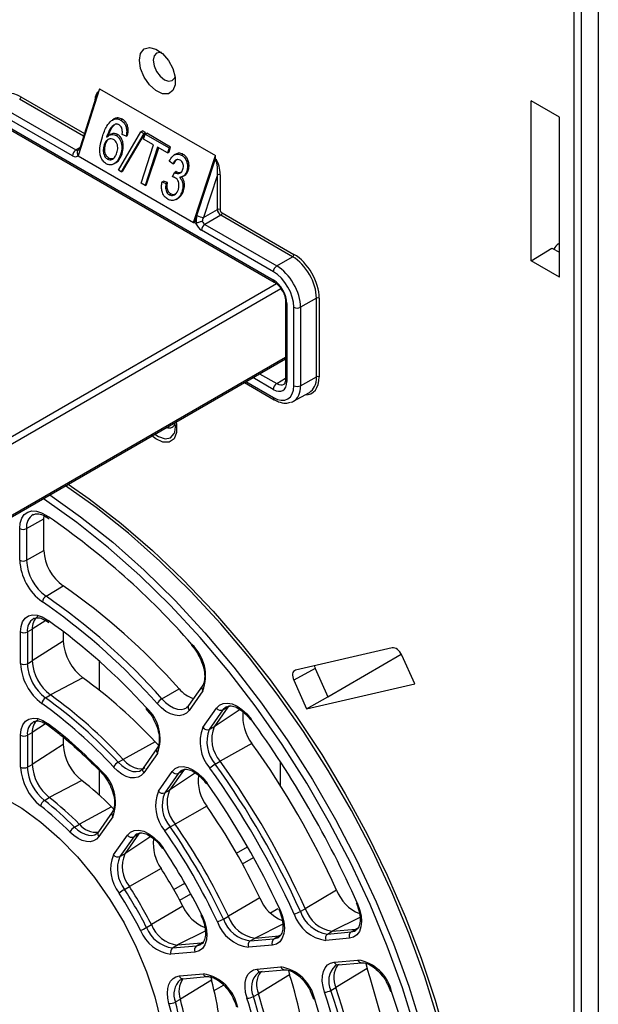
# Paper-space layout 'Sheet1' of a CAD drawing. Header units: millimetres. Extents: x -7 to 420, y -21 to 297.
# Tile 77 of 108: x 317 to 329, y 156 to 176. Entities that reach past the tile are written whole.
import ezdxf

# ---------------------------------------------------------------- set-up
doc = ezdxf.new("R2010")
doc.units = ezdxf.units.MM

psp = doc.layouts.new('Sheet1')

# ---------------------------------------------------------------- linework, layer by layer
at = {"color": 7, "linetype": 'Continuous', "lineweight": 25}
for p, q in [((329.322, 178.966), (329.322, 138.955)), ((328.824, 138.779), (328.824, 178.76)), ((328.965, 178.76), (328.965, 138.774)), ((318.988, 174.657), (318.542, 173.265)), ((318.918, 174.494), (318.582, 173.443)), ((318.966, 174.591), (318.965, 174.591)), ((318.965, 174.591), (318.966, 174.591)), ((318.988, 174.657), (321.386, 173.272)), ((328.515, 174.069), (327.933, 174.404)), ((327.933, 171.087), (327.933, 174.404)), ((318.425, 173.266), (316.937, 174.126)), ((317.007, 174.248), (318.495, 173.389)), ((316.938, 173.957), (322.587, 170.696)), ((316.959, 173.911), (322.607, 170.65)), ((319.276, 173.892), (319.246, 173.875)), ((319.291, 174.031), (319.251, 174.008)), ((319.429, 174.005), (319.46, 174.024)), ((328.515, 170.751), (328.515, 174.069)), ((319.227, 173.716), (319.195, 173.697)), ((319.331, 173.689), (319.362, 173.707)), ((319.376, 172.971), (319.842, 173.767)), ((319.907, 173.729), (319.436, 172.937)), ((319.537, 173.673), (319.455, 173.707)), ((319.467, 172.954), (319.938, 173.747)), ((319.537, 173.673), (319.568, 173.69)), ((319.842, 173.767), (319.873, 173.785)), ((319.842, 173.767), (319.907, 173.729)), ((319.938, 173.747), (319.873, 173.785)), ((319.899, 173.614), (319.932, 173.715)), ((319.907, 173.729), (319.938, 173.747)), ((319.932, 173.715), (319.963, 173.733)), ((319.932, 173.715), (320.427, 173.429)), ((320.459, 173.447), (319.963, 173.733)), ((319.08, 173.492), (319.112, 173.51)), ((319.848, 172.699), (320.103, 173.496)), ((320.103, 173.496), (319.899, 173.614)), ((318.537, 173.376), (318.546, 173.384)), ((318.542, 173.265), (320.932, 171.885)), ((319.422, 173.292), (319.453, 173.309)), ((320.19, 173.446), (319.93, 172.651)), ((319.962, 172.669), (320.212, 173.434)), ((320.394, 173.328), (320.19, 173.446)), ((320.427, 173.429), (320.394, 173.328)), ((320.394, 173.328), (320.426, 173.346)), ((320.426, 173.346), (320.459, 173.447)), ((320.427, 173.429), (320.459, 173.447)), ((320.563, 173.299), (320.532, 173.281)), ((320.688, 173.278), (320.719, 173.297)), ((320.932, 171.885), (321.386, 173.272)), ((321.386, 173.194), (321.386, 173.272)), ((319.15, 173.2), (319.181, 173.218)), ((319.282, 173.098), (319.313, 173.115)), ((320.505, 173.101), (320.43, 173.157)), ((320.505, 173.101), (320.536, 173.118)), ((321.005, 172.029), (321.383, 173.186)), ((321.383, 173.186), (321.386, 173.194)), ((321.408, 173.181), (321.386, 173.194)), ((321.386, 173.194), (321.386, 173.194)), ((321.386, 173.194), (321.406, 173.182)), ((321.406, 173.182), (321.408, 173.181)), ((319.436, 172.937), (319.376, 172.971)), ((319.436, 172.937), (319.467, 172.954)), ((320.499, 172.831), (320.538, 172.923)), ((320.538, 172.923), (320.569, 172.941)), ((320.547, 172.916), (320.578, 172.935)), ((320.719, 172.842), (320.75, 172.859)), ((320.793, 172.947), (320.825, 172.965)), ((321.428, 172.873), (321.139, 171.991)), ((321.428, 172.157), (321.428, 172.873)), ((321.484, 172.873), (321.484, 172.157)), ((319.93, 172.651), (319.848, 172.699)), ((319.93, 172.651), (319.962, 172.669)), ((320.282, 172.726), (320.313, 172.744)), ((320.282, 172.726), (320.362, 172.693)), ((320.393, 172.711), (320.313, 172.744)), ((320.362, 172.693), (320.393, 172.711)), ((320.431, 172.46), (320.462, 172.479)), ((320.695, 172.526), (320.726, 172.544)), ((320.572, 172.363), (320.603, 172.381)), ((321.139, 171.991), (321.428, 172.157)), ((321.498, 172.035), (321.169, 171.845)), ((322.987, 171.176), (321.498, 172.035)), ((321.526, 172.084), (323.015, 171.224)), ((320.932, 171.885), (320.958, 171.885)), ((320.958, 171.885), (321.005, 172.029)), ((320.977, 171.874), (320.958, 171.885)), ((321.169, 171.845), (322.658, 170.986)), ((322.588, 170.863), (321.099, 171.723)), ((328.496, 171.44), (328.515, 171.452)), ((327.933, 171.087), (328.361, 171.355)), ((328.361, 171.355), (328.515, 171.267)), ((322.658, 170.986), (322.987, 171.176)), ((328.515, 170.751), (327.933, 171.087)), ((322.84, 170.247), (322.84, 168.627)), ((322.869, 170.206), (322.869, 168.586)), ((323.482, 170.318), (323.153, 170.128)), ((323.482, 168.686), (323.482, 170.318)), ((323.538, 170.318), (323.538, 168.686)), ((323.012, 168.503), (323.012, 170.129)), ((323.153, 170.128), (323.153, 168.502)), ((313.254, 163.526), (322.84, 169.06)), ((321.989, 168.569), (322.608, 168.212)), ((323.153, 168.502), (323.482, 168.686)), ((323.004, 168.18), (323.334, 168.364)), ((317.472, 165.54), (317.833, 165.741)), ((317.833, 165.741), (317.837, 165.806)), ((317.833, 165.086), (317.833, 165.741)), ((317.903, 165.769), (317.939, 165.744)), ((317.903, 165.769), (317.904, 165.769)), ((317.332, 164.885), (317.332, 165.541)), ((317.472, 165.54), (317.472, 164.885)), ((317.472, 164.885), (317.833, 165.086)), ((317.877, 164.14), (318.232, 164.352)), ((317.625, 163.679), (317.618, 163.676)), ((317.912, 163.611), (317.933, 163.595)), ((317.349, 162.741), (317.349, 163.398)), ((317.49, 163.398), (317.592, 163.454)), ((317.49, 163.398), (317.49, 162.74)), ((317.592, 163.454), (317.592, 162.797)), ((318.235, 163.407), (318.235, 163.21)), ((318.235, 163.21), (317.592, 162.797)), ((320.896, 163.115), (320.958, 163.039)), ((325.053, 163.068), (323.046, 162.604)), ((323.718, 162.057), (325.24, 162.935)), ((325.517, 162.321), (325.25, 162.915)), ((317.49, 162.74), (317.592, 162.797)), ((318.984, 162.19), (318.984, 162.788)), ((318.641, 162.447), (317.967, 162.094)), ((323.455, 162.641), (323.011, 162.397)), ((323.455, 162.641), (323.718, 162.057)), ((321.114, 162.275), (320.831, 161.871)), ((323.011, 162.397), (323.277, 161.803)), ((323.277, 161.803), (325.517, 162.321)), ((317.866, 162.034), (317.967, 162.094)), ((320.278, 162.011), (320.636, 162.22)), ((321.126, 162.177), (320.842, 161.773)), ((323.277, 161.803), (323.718, 162.057)), ((321.646, 161.839), (321.362, 161.435)), ((321.544, 161.783), (321.646, 161.839)), ((319.955, 161.798), (320.017, 161.724)), ((321.129, 161.415), (321.413, 161.819)), ((321.544, 161.783), (321.26, 161.379)), ((317.628, 161.541), (317.618, 161.536)), ((321.26, 161.379), (321.362, 161.435)), ((317.349, 160.597), (317.349, 161.258)), ((317.49, 161.258), (317.592, 161.315)), ((317.49, 161.258), (317.49, 160.596)), ((317.592, 161.315), (317.592, 160.653)), ((318.235, 161.214), (318.235, 161.065)), ((318.235, 161.065), (317.592, 160.653)), ((320.138, 161.12), (319.474, 160.758)), ((320.138, 161.12), (320.207, 161.053)), ((322.144, 161.087), (321.486, 160.717)), ((320.176, 160.981), (319.891, 160.576)), ((320.187, 160.882), (319.902, 160.477)), ((317.49, 160.596), (317.592, 160.653)), ((319.373, 160.698), (319.474, 160.758)), ((321.384, 160.658), (321.486, 160.717)), ((322.732, 160.711), (322.732, 160.217)), ((318.984, 160.012), (318.984, 160.525)), ((320.206, 160.1), (320.49, 160.505)), ((320.621, 160.469), (320.336, 160.064)), ((320.723, 160.525), (320.438, 160.12)), ((320.621, 160.469), (320.723, 160.525)), ((318.617, 160.322), (317.944, 159.967)), ((320.336, 160.064), (320.438, 160.12)), ((317.843, 159.907), (317.944, 159.967)), ((321.21, 159.787), (320.552, 159.416)), ((319.233, 159.775), (318.567, 159.414)), ((319.249, 159.662), (318.963, 159.255)), ((319.233, 159.775), (319.278, 159.733)), ((318.466, 159.355), (318.567, 159.414)), ((319.26, 159.564), (318.974, 159.156)), ((320.451, 159.357), (320.552, 159.416)), ((319.277, 158.779), (319.564, 159.187)), ((319.796, 159.207), (319.51, 158.799)), ((319.694, 159.151), (319.796, 159.207)), ((319.694, 159.151), (319.408, 158.743)), ((319.408, 158.743), (319.51, 158.799)), ((321.826, 158.811), (322.054, 158.943)), ((320.262, 158.496), (319.606, 158.122)), ((320.526, 158.061), (320.754, 158.192)), ((319.504, 158.063), (319.606, 158.122)), ((323.898, 158.049), (323.249, 157.663)), ((322.306, 157.889), (321.655, 157.505)), ((320.713, 157.714), (320.062, 157.332)), ((323.147, 157.605), (323.249, 157.663)), ((321.554, 157.447), (321.655, 157.505)), ((319.96, 157.274), (320.062, 157.332)), ((323.709, 157.137), (323.808, 157.198)), ((323.709, 157.137), (324.201, 157.181)), ((323.808, 157.198), (324.3, 157.241)), ((324.201, 157.181), (324.3, 157.241)), ((324.292, 157.211), (324.305, 157.219)), ((320.6, 156.911), (321.096, 156.955)), ((320.997, 156.895), (321.096, 156.955)), ((322.109, 156.994), (322.208, 157.054)), ((322.109, 156.994), (322.601, 157.038)), ((322.208, 157.054), (322.701, 157.098)), ((322.601, 157.038), (322.701, 157.098)), ((322.693, 157.068), (322.708, 157.077)), ((324.166, 157.05), (323.675, 157.006)), ((320.963, 156.764), (320.466, 156.719)), ((320.501, 156.851), (320.6, 156.911)), ((320.501, 156.851), (320.997, 156.895)), ((322.567, 156.907), (322.074, 156.863)), ((323.85, 156.555), (324.342, 156.599)), ((323.929, 156.496), (324.421, 156.54)), ((324.502, 156.527), (324.53, 156.421)), ((322.249, 156.412), (322.742, 156.456)), ((322.329, 156.353), (322.822, 156.397)), ((322.901, 156.385), (322.924, 156.295)), ((324.53, 156.421), (323.883, 156.028)), ((320.641, 156.268), (321.138, 156.313)), ((321.307, 156.183), (320.661, 155.786)), ((320.666, 156.189), (320.721, 156.209)), ((320.721, 156.209), (321.217, 156.254)), ((321.293, 156.243), (321.307, 156.183)), ((322.924, 156.295), (322.278, 155.901)), ((323.351, 155.963), (323.42, 155.797)), ((323.781, 155.97), (323.883, 156.028)), ((324.951, 156.106), (325.015, 155.954)), ((320.56, 155.729), (320.661, 155.786)), ((322.176, 155.843), (322.278, 155.901))]:
    psp.add_line(p, q, dxfattribs=at)
at = {"color": 8, "linetype": 'Continuous', "lineweight": 25}
for p, q in [((317.358, 174.49), (318.674, 173.73)), ((318.656, 173.675), (317.33, 174.441)), ((318.495, 173.389), (318.58, 173.439)), ((313.204, 165.164), (322.652, 170.619)), ((322.746, 170.51), (313.275, 165.042)), ((313.275, 163.572), (322.84, 169.094)), ((322.019, 168.586), (322.588, 168.258)), ((322.586, 168.423), (322.161, 168.669)), ((322.302, 168.75), (322.657, 168.545)), ((322.657, 168.545), (322.84, 168.655)), ((317.888, 165.812), (317.928, 165.785)), ((317.94, 163.927), (317.801, 164.023)), ((317.87, 163.633), (317.592, 163.454)), ((317.899, 163.652), (317.924, 163.634)), ((321.683, 161.863), (321.646, 161.839)), ((321.897, 161.79), (321.362, 161.435)), ((317.869, 161.492), (317.592, 161.315)), ((320.974, 160.476), (320.438, 160.12)), ((320.759, 160.549), (320.723, 160.525)), ((319.833, 159.231), (319.796, 159.207)), ((320.049, 159.157), (319.51, 158.799)), ((321.826, 158.811), (322.054, 158.943)), ((321.948, 158.593), (322.177, 158.725)), ((320.526, 158.061), (320.754, 158.192)), ((320.647, 157.842), (320.876, 157.974)), ((322.526, 157.576), (322.683, 157.666)), ((322.781, 157.339), (322.208, 157.054)), ((324.381, 157.482), (323.808, 157.198)), ((321.176, 157.197), (320.6, 156.911)), ((324.34, 157.261), (324.3, 157.241)), ((321.131, 156.972), (321.096, 156.955)), ((322.738, 157.117), (322.701, 157.098)), ((321.361, 155.969), (321.554, 156.08))]:
    psp.add_line(p, q, dxfattribs=at)
at = {"color": 7, "linetype": 'Continuous', "lineweight": 25, "flags": 128}
for points in [[(319.812, 175.246), (319.837, 175.387), (319.91, 175.481), (320.02, 175.513), (320.152, 175.48), (320.289, 175.386), (320.412, 175.244), (320.505, 175.073), (320.555, 174.896), (320.555, 174.737), (320.505, 174.618), (320.412, 174.554), (320.289, 174.554), (320.152, 174.618), (320.02, 174.738), (319.91, 174.898), (319.837, 175.075), (319.812, 175.246)], [(320.267, 175.406), (320.24, 175.411), (320.165, 175.396), (320.115, 175.338), (320.097, 175.246)], [(320.097, 175.246), (320.115, 175.133), (320.165, 175.017), (320.24, 174.915), (320.329, 174.844), (320.418, 174.813), (320.493, 174.827), (320.544, 174.885), (320.553, 174.91)], [(322.84, 168.627), (322.84, 168.627), (322.84, 168.626)], [(320.545, 167.537), (320.561, 167.651), (320.555, 167.733)], [(325.996, 155.375), (325.725, 156.248), (325.409, 157.121), (325.049, 157.991), (324.647, 158.852), (324.205, 159.699), (323.727, 160.528), (323.214, 161.334), (322.669, 162.112), (322.096, 162.859), (321.498, 163.57), (320.877, 164.24), (320.238, 164.867), (319.585, 165.447), (318.919, 165.976), (318.282, 166.429)], [(318.336, 166.46), (318.77, 166.157), (319.431, 165.647), (320.083, 165.086), (320.721, 164.478), (321.342, 163.826), (321.943, 163.134), (322.52, 162.406), (323.07, 161.644), (323.59, 160.855), (324.077, 160.041), (324.529, 159.207), (324.944, 158.359), (325.318, 157.499), (325.65, 156.634), (325.938, 155.768), (326.18, 154.906)], [(326.151, 151.096), (326.126, 151.798), (326.051, 152.612), (325.926, 153.446), (325.753, 154.295), (325.531, 155.155), (325.262, 156.02), (324.949, 156.887), (324.592, 157.749), (324.193, 158.603), (323.755, 159.444), (323.28, 160.266), (322.771, 161.065), (322.231, 161.837), (321.663, 162.578), (321.069, 163.283), (320.454, 163.948), (319.82, 164.57), (319.172, 165.145), (318.512, 165.67), (317.845, 166.142), (317.817, 166.161)], [(317.332, 165.541), (317.343, 165.656), (317.375, 165.754), (317.427, 165.831), (317.497, 165.882), (317.583, 165.906), (317.679, 165.902), (317.782, 165.87), (317.888, 165.812)], [(317.349, 163.398), (317.36, 163.511), (317.392, 163.607), (317.444, 163.681), (317.514, 163.73), (317.598, 163.752), (317.693, 163.746), (317.795, 163.712), (317.899, 163.652)], [(320.9, 163.141), (320.895, 163.131), (320.894, 163.123), (320.895, 163.117), (320.896, 163.115)], [(320.842, 161.773), (320.787, 161.715), (320.718, 161.678), (320.639, 161.663), (320.551, 161.671), (320.458, 161.702), (320.363, 161.753), (320.269, 161.825), (320.179, 161.914)], [(321.413, 161.819), (321.473, 161.88), (321.549, 161.916), (321.638, 161.924), (321.735, 161.906), (321.836, 161.861), (321.938, 161.792), (322.036, 161.701), (322.126, 161.592)], [(319.958, 161.825), (319.954, 161.815), (319.953, 161.806), (319.954, 161.8), (319.956, 161.798)], [(317.349, 161.258), (317.361, 161.374), (317.395, 161.471), (317.449, 161.546), (317.522, 161.593), (317.61, 161.613), (317.708, 161.602), (317.813, 161.563), (317.92, 161.496)], [(322.116, 161.574), (322.116, 161.574), (322.116, 161.578), (322.12, 161.584), (322.126, 161.592)], [(319.474, 160.758), (319.547, 160.688), (319.623, 160.632), (319.7, 160.591), (319.775, 160.568), (319.846, 160.563), (319.91, 160.576), (319.931, 160.585)], [(320.49, 160.505), (320.551, 160.567), (320.628, 160.603), (320.718, 160.611), (320.817, 160.591), (320.921, 160.543), (321.024, 160.471), (321.123, 160.377), (321.213, 160.265)], [(319.011, 160.499), (319.009, 160.501), (319.007, 160.508), (319.008, 160.517), (319.012, 160.528)], [(319.902, 160.477), (319.85, 160.422), (319.786, 160.387), (319.711, 160.372), (319.628, 160.378), (319.541, 160.405), (319.45, 160.452), (319.361, 160.518), (319.275, 160.599)], [(316.114, 160.267), (316.191, 160.253), (316.578, 160.144), (316.975, 159.973), (317.374, 159.743), (317.77, 159.456), (318.157, 159.118), (318.529, 158.734), (318.879, 158.309), (319.202, 157.852), (319.493, 157.368), (319.748, 156.865), (319.962, 156.352), (320.132, 155.836), (320.256, 155.326), (320.331, 154.83), (320.349, 154.598)], [(321.202, 160.248), (321.201, 160.248), (321.202, 160.252), (321.206, 160.258), (321.213, 160.265)], [(318.974, 159.156), (318.924, 159.103), (318.863, 159.068), (318.791, 159.051), (318.713, 159.055), (318.629, 159.077), (318.542, 159.119), (318.456, 159.178), (318.372, 159.252)], [(318.917, 159.212), (318.939, 159.227), (318.982, 159.273)], [(319.564, 159.187), (319.626, 159.25), (319.706, 159.285), (319.799, 159.292), (319.901, 159.269), (320.007, 159.217), (320.113, 159.14), (320.213, 159.04), (320.303, 158.922)], [(320.291, 158.907), (320.291, 158.907), (320.292, 158.91), (320.296, 158.915), (320.303, 158.922)], [(324.326, 157.781), (324.376, 157.649), (324.406, 157.518), (324.415, 157.395), (324.403, 157.285), (324.37, 157.192), (324.318, 157.119), (324.249, 157.072), (324.166, 157.05)], [(324.306, 157.781), (324.306, 157.781), (324.31, 157.779), (324.317, 157.779), (324.326, 157.781)], [(322.721, 157.653), (322.773, 157.519), (322.805, 157.387), (322.816, 157.261), (322.805, 157.148), (322.773, 157.052), (322.721, 156.978), (322.651, 156.929), (322.567, 156.907)], [(322.7, 157.652), (322.701, 157.652), (322.704, 157.65), (322.711, 157.651), (322.721, 157.653)], [(321.103, 157.537), (321.16, 157.4), (321.196, 157.263), (321.211, 157.133), (321.202, 157.015), (321.171, 156.915), (321.119, 156.838), (321.049, 156.787), (320.963, 156.764)], [(321.084, 157.534), (321.084, 157.533), (321.087, 157.533), (321.093, 157.534), (321.103, 157.537)], [(323.648, 155.933), (323.617, 156.051), (323.603, 156.164), (323.605, 156.269), (323.625, 156.361), (323.66, 156.438), (323.711, 156.498), (323.775, 156.537), (323.85, 156.555)], [(322.042, 155.808), (322.014, 155.923), (322.002, 156.033), (322.006, 156.135), (322.026, 156.224), (322.062, 156.299), (322.113, 156.356), (322.176, 156.394), (322.249, 156.412)], [(322.354, 156.361), (322.291, 156.346), (322.271, 156.336)], [(323.955, 156.504), (323.89, 156.489), (323.867, 156.477)], [(320.424, 155.699), (320.401, 155.809), (320.393, 155.913), (320.4, 156.009), (320.423, 156.093), (320.459, 156.163), (320.509, 156.216), (320.57, 156.252), (320.641, 156.268)], [(325.039, 155.945), (325.028, 155.946), (325.02, 155.949), (325.015, 155.953), (325.015, 155.955)], [(323.445, 155.787), (323.434, 155.788), (323.426, 155.791), (323.421, 155.796), (323.42, 155.798)]]:
    psp.add_lwpolyline(points, dxfattribs=at)
at = {"color": 8, "linetype": 'Continuous', "lineweight": 25, "flags": 128}
for points in [[(320.574, 167.752), (320.584, 167.7), (320.584, 167.529), (320.53, 167.4), (320.43, 167.331), (320.297, 167.331), (320.149, 167.401), (320.072, 167.463)], [(320.134, 167.498), (320.207, 167.447), (320.343, 167.4), (320.458, 167.422), (320.534, 167.51), (320.545, 167.537)], [(317.953, 166.239), (318.593, 165.785), (319.258, 165.256), (319.911, 164.676), (320.55, 164.05), (321.17, 163.379), (321.768, 162.669), (322.341, 161.922), (322.886, 161.144), (323.399, 160.338), (323.877, 159.51), (324.318, 158.663), (324.72, 157.802), (325.08, 156.933), (325.396, 156.059), (325.667, 155.187), (325.89, 154.32), (326.065, 153.465), (326.191, 152.624), (326.267, 151.804), (326.292, 151.009), (326.283, 150.547)], [(320.278, 162.011), (320.356, 161.934), (320.437, 161.872), (320.519, 161.828), (320.599, 161.801), (320.675, 161.794), (320.743, 161.807), (320.786, 161.828)], [(321.62, 161.85), (321.596, 161.835), (321.544, 161.783)], [(319.373, 160.698), (319.446, 160.628), (319.523, 160.572), (319.6, 160.531), (319.676, 160.508), (319.747, 160.503), (319.811, 160.516), (319.851, 160.536)], [(320.696, 160.536), (320.673, 160.522), (320.621, 160.469)], [(318.466, 159.355), (318.538, 159.291), (318.612, 159.24), (318.686, 159.205), (318.758, 159.185), (318.826, 159.183), (318.887, 159.196), (318.917, 159.212)], [(319.767, 159.216), (319.748, 159.205), (319.694, 159.151)], [(324.201, 157.181), (324.272, 157.2), (324.292, 157.211)], [(322.601, 157.038), (322.674, 157.057), (322.693, 157.068)], [(320.997, 156.895), (321.071, 156.915), (321.087, 156.924)]]:
    psp.add_lwpolyline(points, dxfattribs=at)
at = {"color": 7, "linetype": 'Continuous', "lineweight": 25}
for centre, radius, start, end in [((317.297, 174.493), 0.0616, 302.92, 357.3684), ((318.579, 173.259), 0.154, 122.9173, 177.3709), ((321.456, 172.818), 0.0616, 62.6363, 117.0766), ((321.456, 172.102), 0.0616, 62.6363, 117.0766), ((321.465, 172.086), 0.0616, 302.92, 357.3684), ((321.148, 172.278), 0.288, 240.0886, 268.1731), ((321.253, 171.716), 0.154, 122.9173, 177.3709), ((322.953, 171.227), 0.0616, 302.92, 357.3684), ((322.741, 170.856), 0.154, 122.9173, 177.3709), ((323.51, 170.263), 0.0616, 62.6363, 117.0766), ((323.083, 170.265), 0.154, 242.6327, 297.0792), ((323.51, 168.631), 0.0616, 62.6363, 117.0766), ((322.74, 168.416), 0.154, 122.9174, 177.3707), ((323.083, 168.639), 0.154, 242.6327, 297.0792), ((320.427, 167.756), 0.13, 246.2439, 349.7115), ((308.744, 152.468), 16.176, 41.2835, 55.4072), ((317.402, 165.678), 0.154, 242.6572, 296.7655), ((318.793, 165.133), 0.962, 182.8026, 234.2825), ((318.461, 164.94), 1.131, 182.8026, 234.2824), ((317.402, 165.022), 0.154, 242.6572, 296.7655), ((318.446, 164.932), 0.975, 182.8025, 234.2826), ((310.646, 153.376), 13.342, 41.521, 55.3519), ((317.967, 163.999), 0.167, 122.545, 172.0254), ((310.298, 153.174), 13.331, 41.5209, 55.3519), ((310.229, 153.096), 13.295, 41.5469, 54.5517), ((317.894, 163.485), 0.304, 128.4269, 185.7018), ((310.521, 153.259), 12.745, 42.2322, 54.494), ((317.42, 163.535), 0.154, 242.6572, 296.766), ((319.247, 163.26), 1.013, 182.8456, 233.3103), ((320.296, 162.491), 0.887, 339.2227, 47.1167), ((318.442, 162.795), 1.094, 182.8455, 233.3103), ((317.42, 162.878), 0.154, 242.6572, 296.766), ((318.427, 162.787), 0.939, 182.8457, 233.3102), ((318.525, 162.844), 0.935, 182.8455, 233.3104), ((312.849, 154.407), 9.909, 42.6417, 54.2311), ((317.958, 161.889), 0.172, 122.3377, 170.2681), ((312.037, 153.943), 9.972, 42.6417, 54.2311), ((312.136, 154), 9.975, 42.6417, 54.2311), ((321.131, 162.63), 0.642, 219.6037, 252.182), ((312.036, 153.933), 9.841, 42.6417, 54.2311), ((320.427, 161.759), 0.292, 120.573, 148.0286), ((319.38, 161.186), 0.862, 339.3886, 47.8649), ((321.501, 161.883), 0.109, 216.1524, 293.0017), ((322.85, 161.641), 0.897, 173.6827, 218.1155), ((317.892, 161.345), 0.302, 128.2831, 185.8456), ((312.291, 154.048), 9.336, 43.9527, 52.9201), ((322, 161.175), 0.689, 157.8728, 221.7049), ((304.989, 149.157), 21.174, 24.0355, 35.9645), ((317.42, 161.395), 0.154, 242.6572, 296.766), ((321.876, 161.111), 0.806, 157.8731, 221.7048), ((321.218, 161.479), 0.109, 216.1536, 293), ((321.901, 161.118), 0.691, 157.8728, 221.7049), ((319.25, 161.117), 1.017, 182.9041, 231.4475), ((307.963, 150.874), 17.476, 24.2385, 35.7615), ((318.529, 160.701), 0.938, 182.9042, 231.4474), ((319.512, 160.463), 0.273, 120.6768, 150.1374), ((321.668, 160.17), 0.564, 120.1546, 134.2183), ((307.137, 150.397), 17.558, 24.2385, 35.7615), ((307.234, 150.453), 17.563, 24.2385, 35.7615), ((318.446, 160.652), 1.098, 182.9041, 231.4475), ((317.42, 160.734), 0.154, 242.6572, 296.766), ((318.43, 160.644), 0.942, 182.9042, 231.4474), ((318.442, 159.867), 0.873, 339.676, 49.2242), ((320.578, 160.569), 0.109, 216.1537, 292.9999), ((321.917, 160.324), 0.888, 173.4187, 217.2246), ((307.166, 150.414), 17.386, 24.2385, 35.7615), ((314.614, 155.186), 6.511, 44.8078, 52.065), ((307.542, 150.631), 16.725, 24.8272, 35.1728), ((320.943, 159.797), 0.797, 157.626, 220.7968), ((320.294, 160.164), 0.109, 216.1536, 293), ((320.968, 159.804), 0.684, 157.6256, 220.7971), ((321.067, 159.861), 0.681, 157.6254, 220.7975), ((317.94, 159.751), 0.183, 121.9546, 166.7717), ((313.801, 154.712), 6.443, 44.8078, 52.065), ((313.802, 154.722), 6.574, 44.8079, 52.065), ((313.9, 154.779), 6.578, 44.8079, 52.065), ((310.52, 152.35), 13.022, 25.172, 34.828), ((318.914, 159.688), 0.442, 218.3111, 276.4768), ((309.792, 151.93), 13.109, 25.172, 34.828), ((318.591, 159.146), 0.243, 120.9053, 154.1457), ((319.652, 159.251), 0.109, 216.1534, 293.0003), ((320.787, 158.778), 0.67, 120.1195, 131.9472), ((309.724, 151.89), 12.932, 25.1719, 34.8281), ((309.694, 151.873), 13.104, 25.172, 34.828), ((320.969, 159), 0.869, 172.8003, 215.4974), ((319.994, 158.477), 0.778, 157.1284, 219.0196), ((319.365, 158.844), 0.109, 216.1531, 293.0008), ((320.122, 158.541), 0.665, 157.1284, 219.0196), ((310.099, 152.107), 12.271, 26.2641, 33.7359), ((320.023, 158.484), 0.668, 157.1285, 219.0196), ((313.086, 153.831), 8.558, 26.9763, 33.0236), ((320.036, 157.145), 1.061, 120.0614, 127.5169), ((312.289, 153.371), 8.469, 26.9765, 33.0235), ((312.259, 153.354), 8.641, 26.9764, 33.0236), ((312.356, 153.41), 8.646, 26.9766, 33.0235), ((324.696, 158.349), 0.852, 200.6453, 247.5754), ((323.089, 158.198), 0.842, 201.5276, 247.8955), ((321.468, 158.038), 0.821, 203.2276, 248.7037), ((322.866, 158.095), 0.565, 285.7895, 299.8399), ((323.785, 157.805), 0.806, 198.2928, 262.1321), ((323.804, 157.822), 0.691, 198.2926, 262.1322), ((323.903, 157.88), 0.689, 198.2926, 262.1322), ((321.22, 158.028), 0.67, 288.0561, 299.8788), ((322.18, 157.653), 0.797, 199.2005, 262.3794), ((322.199, 157.672), 0.683, 199.2003, 262.3796), ((322.298, 157.729), 0.681, 199.2004, 262.3796), ((319.429, 158.195), 1.063, 292.492, 299.9335), ((320.563, 157.492), 0.778, 200.9779, 262.8771), ((320.583, 157.513), 0.667, 200.9781, 262.877), ((320.682, 157.57), 0.665, 200.9779, 262.8771), ((323.775, 157.05), 0.109, 126.9941, 203.8499), ((324.266, 157.094), 0.109, 126.994, 203.85), ((322.174, 156.907), 0.109, 126.994, 203.85), ((322.667, 156.951), 0.109, 126.9948, 203.8472), ((320.566, 156.763), 0.109, 126.9942, 203.8499), ((321.062, 156.808), 0.109, 126.9949, 203.8472), ((324.204, 155.754), 0.856, 12.8804, 80.7821), ((322.7, 156.088), 0.461, 144.364, 203.9242), ((322.602, 155.605), 0.862, 12.1326, 80.6155), ((324.31, 156.228), 0.471, 144.7976, 205.0424), ((311.913, 152.205), 13.303, 4.6499, 18.4794), ((321.075, 155.95), 0.445, 144.263, 201.5865), ((320.991, 155.452), 0.873, 10.7733, 80.328), ((315.022, 154.477), 6.512, 7.9362, 15.193), ((313.465, 153.338), 9.911, 5.7705, 17.3588), ((323.638, 156.225), 0.293, 271.9805, 299.4205), ((311.068, 151.731), 13.263, 4.8854, 18.4717), ((311.105, 151.734), 13.366, 4.6499, 18.4794), ((311.204, 151.791), 13.369, 4.65, 18.4793), ((309.669, 150.743), 16.227, 5.1443, 18.6983), ((320.441, 155.941), 0.243, 265.8614, 299.0886), ((314.214, 154.006), 6.575, 7.9364, 15.1929), ((314.313, 154.062), 6.578, 7.9363, 15.1929), ((322.042, 156.081), 0.273, 269.871, 299.3161), ((312.648, 152.871), 9.842, 5.7705, 17.3588), ((312.657, 152.867), 9.974, 5.7707, 17.3586), ((312.756, 152.924), 9.977, 5.7705, 17.3587), ((311.304, 151.896), 12.749, 5.5213, 17.7677), ((314.205, 154.01), 6.444, 7.9365, 15.1928)]:
    psp.add_arc(centre, radius, start, end, dxfattribs=at)
at = {"color": 8, "linetype": 'Continuous', "lineweight": 25}
for centre, radius, start, end in [((318.605, 173.443), 0.0235, 180.4928, 237.0278), ((322.636, 170.691), 0.0498, 173.9855, 233.8364), ((322.89, 170.252), 0.0506, 186.7725, 245.501), ((322.89, 168.633), 0.0509, 187.7879, 245.4119), ((322.637, 168.252), 0.0494, 173.7414, 234.9287), ((317.78, 165.573), 0.31, 123.3097, 186.0934), ((317.932, 165.803), 0.0444, 169.2249, 229.9716), ((317.786, 163.429), 0.298, 124.2774, 186.0841), ((317.94, 163.643), 0.0426, 167.5921, 228.692), ((321.186, 162.233), 0.0829, 149.8161, 223.0702), ((320.902, 161.829), 0.0829, 149.8185, 223.0678), ((317.785, 161.29), 0.297, 124.1269, 186.2346), ((317.958, 161.486), 0.0396, 164.4677, 226.3257), ((320.244, 160.938), 0.0801, 148.3232, 224.5607), ((319.959, 160.534), 0.0801, 148.3232, 224.5608), ((319.321, 159.621), 0.0829, 149.8169, 223.0682), ((319.035, 159.213), 0.0829, 149.8178, 223.0673), ((323.929, 156.579), 0.0829, 196.9316, 270.1905), ((324.421, 156.623), 0.0829, 196.9315, 270.1905), ((322.557, 156.025), 0.423, 132.6181, 205.6169), ((322.329, 156.436), 0.0829, 196.9315, 270.1903), ((322.822, 156.48), 0.0829, 196.9338, 270.1884), ((324.17, 156.165), 0.435, 134.119, 206.6168), ((320.931, 155.889), 0.405, 131.3379, 203.3664), ((320.719, 156.289), 0.0802, 195.4443, 271.6778), ((321.215, 156.334), 0.0802, 195.4454, 271.6768)]:
    psp.add_arc(centre, radius, start, end, dxfattribs=at)
for centre, major_axis, ratio, start_param, end_param in [((317.358, 173.885), (-0.37, 0.641), 0.577338, 5.497906, 6.620146), ((318.988, 174.312), (-0.024, 0.28), 0.343295, 6.278201, 7.485727), ((318.471, 173.491), (0.014, 0.218), 0.711639, 3.630774, 3.82423), ((323.015, 168.988), (-0.37, 0.641), 0.577338, 2.804632, 3.927034), ((322.657, 168.791), (-0.149, 0.261), 0.577298, 2.359222, 3.164933), ((322.658, 168.788), (-0.349, 0.607), 0.577348, 3.134112, 3.92828)]:
    psp.add_ellipse(centre, major_axis=major_axis, ratio=ratio, start_param=start_param, end_param=end_param, dxfattribs=at)
at = {"color": 7, "linetype": 'Continuous', "lineweight": 25}
for centre, major_axis, ratio, start_param, end_param in [((318.96, 174.295), (0.015, 0.278), 0.263515, 0.214014, 1.302049), ((318.425, 173.43), (-0.1, 0.173), 0.577338, 2.356314, 3.398466), ((318.496, 173.471), (-0.0487, 0.0874), 0.577161, 2.365032, 3.274997), ((321.357, 172.911), (0.017, 0.277), 0.265333, 4.589416, 6.152283), ((321.385, 172.928), (-0.022, 0.279), 0.345761, 4.486706, 5.819893), ((321.498, 172.116), (-0.05, 0.0866), 0.57336, 0.785517, 2.356237), ((321.526, 172.133), (-0.03, 0.052), 0.577426, 0.785518, 2.356238), ((321.099, 171.886), (-0.1, 0.173), 0.577426, 1.314086, 2.356238), ((321.146, 171.947), (0.016, 0.217), 0.715275, 1.238774, 1.982431), ((321.211, 171.95), (0.066, 0.12), 0.597696, 1.561381, 2.222137), ((321.17, 171.927), (-0.05, 0.0866), 0.587589, 1.446274, 2.356238), ((328.504, 171.281), (0.101, 0.172), 0.582398, 0.842117, 1.61122), ((323.015, 170.62), (-0.37, 0.641), 0.577426, 3.92711, 5.49783), ((322.986, 170.604), (-0.35, 0.606), 0.578006, 3.92711, 5.49783), ((322.588, 170.374), (-0.3, 0.52), 0.577426, 3.92711, 5.49783), ((322.658, 170.414), (-0.35, 0.606), 0.575974, 3.92711, 5.49783), ((322.586, 170.369), (-0.2, 0.347), 0.577644, 3.928635, 5.498975), ((322.586, 168.75), (-0.2, 0.346), 0.577338, 2.356314, 3.927034), ((322.986, 168.971), (-0.351, 0.606), 0.577332, 3.132367, 3.926535), ((322.588, 168.748), (-0.3, 0.52), 0.577338, 2.356314, 3.927034), ((322.658, 168.788), (-0.349, 0.607), 0.577348, 3.010884, 3.134112), ((325.134, 162.888), (-0.1, 0.173), 0.578196, 4.538139, 6.108478), ((323.571, 162.668), (-0.1, 0.173), 0.578015, 1.101585, 1.39523), ((323.127, 162.423), (-0.1, 0.173), 0.578015, 6.108075, 7.678415)]:
    psp.add_ellipse(centre, major_axis=major_axis, ratio=ratio, start_param=start_param, end_param=end_param, dxfattribs=at)
for points, knots in [([(319.044, 173.659), (319.057, 173.698), (319.084, 173.775), (319.139, 173.898), (319.199, 173.961), (319.234, 173.996)], [0, 0, 0, 0, 0.299151, 0.598883, 1, 1, 1, 1]), ([(319.312, 173.921), (319.289, 173.908), (319.243, 173.882), (319.18, 173.789), (319.151, 173.706), (319.133, 173.653)], [0, 0, 0, 0, 0.2580412, 0.5271018, 1, 1, 1, 1]), ([(319.164, 173.672), (319.179, 173.712), (319.208, 173.795), (319.267, 173.896), (319.321, 173.927), (319.343, 173.939)], [0, 0, 0, 0, 0.367802, 0.75052, 1, 1, 1, 1]), ([(319.234, 173.996), (319.262, 174.012), (319.315, 174.041), (319.385, 174.028), (319.419, 174.01), (319.429, 174.005)], [0, 0, 0, 0, 0.457201, 0.847978, 1, 1, 1, 1]), ([(319.46, 174.024), (319.43, 174.036), (319.379, 174.058), (319.319, 174.047), (319.295, 174.033), (319.292, 174.031)], [0, 0, 0, 0, 0.534261, 0.927153, 1, 1, 1, 1]), ([(319.391, 173.908), (319.384, 173.911), (319.371, 173.918), (319.344, 173.925), (319.324, 173.923), (319.312, 173.921)], [0, 0, 0, 0, 0.262636, 0.534143, 1, 1, 1, 1]), ([(319.455, 173.815), (319.452, 173.826), (319.444, 173.851), (319.423, 173.885), (319.401, 173.9), (319.391, 173.908)], [0, 0, 0, 0, 0.266155, 0.639062, 1, 1, 1, 1]), ([(319.429, 174.005), (319.453, 173.988), (319.495, 173.958), (319.533, 173.883), (319.55, 173.806), (319.549, 173.734), (319.54, 173.69), (319.537, 173.673)], [0, 0, 0, 0, 0.266382, 0.460338, 0.653859, 0.865266, 1, 1, 1, 1]), ([(319.568, 173.69), (319.575, 173.732), (319.585, 173.802), (319.566, 173.898), (319.531, 173.966), (319.491, 174.004), (319.467, 174.019), (319.46, 174.024)], [0, 0, 0, 0, 0.324903, 0.529419, 0.734762, 0.926331, 1, 1, 1, 1]), ([(319.133, 173.653), (319.145, 173.664), (319.175, 173.69), (319.231, 173.713), (319.287, 173.71), (319.319, 173.695), (319.331, 173.689)], [0, 0, 0, 0, 0.218101, 0.521829, 0.822406, 1, 1, 1, 1]), ([(319.362, 173.707), (319.341, 173.716), (319.297, 173.733), (319.248, 173.73), (319.228, 173.716), (319.227, 173.715)], [0, 0, 0, 0, 0.492754, 0.98859, 1, 1, 1, 1]), ([(319.331, 173.689), (319.35, 173.675), (319.388, 173.648), (319.428, 173.571), (319.45, 173.478), (319.447, 173.379), (319.43, 173.32), (319.422, 173.292)], [0, 0, 0, 0, 0.180348, 0.362235, 0.584393, 0.803974, 1, 1, 1, 1]), ([(319.453, 173.309), (319.466, 173.358), (319.486, 173.439), (319.47, 173.557), (319.436, 173.64), (319.395, 173.687), (319.37, 173.703), (319.362, 173.707)], [0, 0, 0, 0, 0.332059, 0.548705, 0.765679, 0.928565, 1, 1, 1, 1]), ([(319.455, 173.707), (319.456, 173.715), (319.458, 173.733), (319.461, 173.769), (319.457, 173.797), (319.455, 173.815)], [0, 0, 0, 0, 0.238683, 0.499717, 1, 1, 1, 1]), ([(319.125, 173.102), (319.102, 173.119), (319.055, 173.153), (319.01, 173.239), (318.987, 173.346), (318.995, 173.491), (319.025, 173.595), (319.044, 173.659)], [0, 0, 0, 0, 0.1618779, 0.3255426, 0.4669386, 0.6772464, 1, 1, 1, 1]), ([(319.08, 173.492), (319.072, 173.458), (319.059, 173.4), (319.067, 173.319), (319.088, 173.26), (319.118, 173.221), (319.14, 173.206), (319.15, 173.2)], [0, 0, 0, 0, 0.313617, 0.531465, 0.707046, 0.8831, 1, 1, 1, 1]), ([(319.277, 173.604), (319.261, 173.611), (319.228, 173.626), (319.178, 173.616), (319.134, 173.589), (319.1, 173.545), (319.087, 173.509), (319.08, 173.492)], [0, 0, 0, 0, 0.206547, 0.420861, 0.610628, 0.815652, 1, 1, 1, 1]), ([(319.181, 173.218), (319.166, 173.229), (319.137, 173.25), (319.109, 173.301), (319.094, 173.366), (319.093, 173.439), (319.106, 173.488), (319.112, 173.51)], [0, 0, 0, 0, 0.1975192, 0.3674382, 0.5368255, 0.7944149, 1, 1, 1, 1]), ([(319.112, 173.51), (319.121, 173.533), (319.138, 173.575), (319.17, 173.612), (319.19, 173.619), (319.193, 173.621)], [0, 0, 0, 0, 0.4951479, 0.9010683, 1, 1, 1, 1]), ([(319.345, 173.332), (319.354, 173.367), (319.368, 173.421), (319.358, 173.498), (319.336, 173.551), (319.306, 173.585), (319.285, 173.599), (319.277, 173.604)], [0, 0, 0, 0, 0.342618, 0.528593, 0.715101, 0.888106, 1, 1, 1, 1]), ([(318.551, 173.388), (318.551, 173.388), (318.544, 173.384), (318.533, 173.374), (318.523, 173.352), (318.522, 173.324), (318.528, 173.304), (318.532, 173.294)], [0, 0, 0, 0, 0.009266, 0.237288, 0.492295, 0.746132, 1, 1, 1, 1]), ([(318.532, 173.294), (318.534, 173.291), (318.538, 173.283), (318.544, 173.279), (318.547, 173.277)], [0, 0, 0, 0, 0.511992, 1, 1, 1, 1]), ([(318.582, 173.443), (318.579, 173.435), (318.571, 173.414), (318.555, 173.391), (318.545, 173.384), (318.541, 173.381)], [0, 0, 0, 0, 0.260567, 0.707419, 1, 1, 1, 1]), ([(319.422, 173.292), (319.402, 173.245), (319.37, 173.17), (319.295, 173.098), (319.222, 173.073), (319.163, 173.082), (319.134, 173.098), (319.125, 173.102)], [0, 0, 0, 0, 0.327218, 0.535853, 0.746493, 0.926258, 1, 1, 1, 1]), ([(319.15, 173.2), (319.165, 173.193), (319.193, 173.18), (319.238, 173.187), (319.277, 173.211), (319.317, 173.257), (319.334, 173.304), (319.345, 173.332)], [0, 0, 0, 0, 0.190969, 0.357, 0.522333, 0.710551, 1, 1, 1, 1]), ([(319.312, 173.118), (319.325, 173.125), (319.366, 173.148), (319.417, 173.216), (319.442, 173.28), (319.453, 173.309)], [0, 0, 0, 0, 0.204123, 0.640883, 1, 1, 1, 1]), ([(320.43, 173.157), (320.452, 173.194), (320.486, 173.253), (320.556, 173.298), (320.619, 173.306), (320.663, 173.292), (320.685, 173.28), (320.688, 173.278)], [0, 0, 0, 0, 0.352283, 0.560468, 0.769431, 0.965794, 1, 1, 1, 1]), ([(320.719, 173.297), (320.697, 173.307), (320.652, 173.326), (320.596, 173.32), (320.57, 173.301), (320.564, 173.297)], [0, 0, 0, 0, 0.43697, 0.878291, 1, 1, 1, 1]), ([(320.688, 173.278), (320.708, 173.264), (320.751, 173.233), (320.795, 173.156), (320.811, 173.068), (320.808, 172.998), (320.797, 172.961), (320.793, 172.947)], [0, 0, 0, 0, 0.220677, 0.47637, 0.694, 0.887749, 1, 1, 1, 1]), ([(320.825, 172.965), (320.831, 172.992), (320.845, 173.051), (320.836, 173.142), (320.802, 173.219), (320.761, 173.269), (320.731, 173.289), (320.719, 173.297)], [0, 0, 0, 0, 0.220492, 0.461183, 0.671157, 0.87354, 1, 1, 1, 1]), ([(319.29, 173.221), (319.278, 173.214), (319.252, 173.199), (319.212, 173.203), (319.189, 173.214), (319.181, 173.218)], [0, 0, 0, 0, 0.358979, 0.759573, 1, 1, 1, 1]), ([(320.658, 173.176), (320.642, 173.183), (320.614, 173.195), (320.574, 173.185), (320.538, 173.158), (320.517, 173.125), (320.506, 173.103), (320.505, 173.101)], [0, 0, 0, 0, 0.272028, 0.467134, 0.662137, 0.96455, 1, 1, 1, 1]), ([(320.536, 173.118), (320.549, 173.144), (320.567, 173.177), (320.595, 173.192), (320.601, 173.196)], [0, 0, 0, 0, 0.771319, 1, 1, 1, 1]), ([(320.714, 172.988), (320.718, 173.005), (320.726, 173.037), (320.721, 173.087), (320.706, 173.13), (320.682, 173.16), (320.665, 173.172), (320.658, 173.176)], [0, 0, 0, 0, 0.240619, 0.448948, 0.657036, 0.867343, 1, 1, 1, 1]), ([(321.383, 173.186), (321.383, 173.186), (321.386, 173.186), (321.394, 173.187), (321.402, 173.184), (321.406, 173.182)], [0, 0, 0, 0, 0.029216, 0.373628, 1, 1, 1, 1]), ([(320.538, 172.923), (320.538, 172.923), (320.54, 172.921), (320.543, 172.919), (320.546, 172.917), (320.547, 172.916)], [0, 0, 0, 0, 0.163043, 0.546909, 1, 1, 1, 1]), ([(320.547, 172.916), (320.569, 172.908), (320.603, 172.894), (320.649, 172.902), (320.68, 172.922), (320.701, 172.952), (320.71, 172.976), (320.714, 172.988)], [0, 0, 0, 0, 0.331967, 0.533601, 0.689259, 0.844146, 1, 1, 1, 1]), ([(320.578, 172.935), (320.577, 172.935), (320.575, 172.937), (320.571, 172.939), (320.569, 172.941), (320.569, 172.941)], [0, 0, 0, 0, 0.366745, 0.777588, 1, 1, 1, 1]), ([(320.686, 172.927), (320.678, 172.923), (320.654, 172.914), (320.616, 172.916), (320.589, 172.929), (320.578, 172.935)], [0, 0, 0, 0, 0.226083, 0.687015, 1, 1, 1, 1]), ([(320.793, 172.947), (320.784, 172.924), (320.766, 172.882), (320.721, 172.839), (320.679, 172.822), (320.652, 172.82), (320.643, 172.819)], [0, 0, 0, 0, 0.308482, 0.58352, 0.858673, 1, 1, 1, 1]), ([(320.75, 172.859), (320.75, 172.859), (320.768, 172.865), (320.794, 172.9), (320.816, 172.939), (320.824, 172.962), (320.825, 172.965)], [0, 0, 0, 0, 0.004772, 0.47527, 0.945034, 1, 1, 1, 1]), ([(320.398, 172.368), (320.375, 172.384), (320.33, 172.416), (320.287, 172.498), (320.268, 172.589), (320.27, 172.666), (320.279, 172.711), (320.282, 172.726)], [0, 0, 0, 0, 0.231894, 0.466273, 0.666424, 0.891006, 1, 1, 1, 1]), ([(320.362, 172.693), (320.358, 172.661), (320.352, 172.613), (320.361, 172.547), (320.381, 172.504), (320.406, 172.476), (320.424, 172.465), (320.431, 172.46)], [0, 0, 0, 0, 0.351442, 0.535148, 0.720087, 0.88586, 1, 1, 1, 1]), ([(320.462, 172.479), (320.447, 172.489), (320.422, 172.507), (320.397, 172.551), (320.384, 172.608), (320.386, 172.663), (320.392, 172.701), (320.393, 172.711)], [0, 0, 0, 0, 0.2400485, 0.4075527, 0.574681, 0.8817421, 1, 1, 1, 1]), ([(320.552, 172.813), (320.548, 172.816), (320.537, 172.821), (320.519, 172.827), (320.506, 172.83), (320.499, 172.831)], [0, 0, 0, 0, 0.288254, 0.586549, 1, 1, 1, 1]), ([(320.619, 172.571), (320.625, 172.594), (320.636, 172.637), (320.63, 172.703), (320.61, 172.759), (320.581, 172.795), (320.56, 172.809), (320.552, 172.813)], [0, 0, 0, 0, 0.254012, 0.46955, 0.685198, 0.888282, 1, 1, 1, 1]), ([(320.643, 172.819), (320.657, 172.805), (320.683, 172.775), (320.708, 172.712), (320.717, 172.641), (320.71, 172.578), (320.699, 172.541), (320.695, 172.526)], [0, 0, 0, 0, 0.204926, 0.416874, 0.627953, 0.859743, 1, 1, 1, 1]), ([(320.726, 172.544), (320.735, 172.581), (320.751, 172.64), (320.74, 172.729), (320.715, 172.793), (320.688, 172.823), (320.675, 172.837)], [0, 0, 0, 0, 0.351349, 0.578366, 0.806658, 1, 1, 1, 1]), ([(320.695, 172.526), (320.68, 172.492), (320.652, 172.422), (320.577, 172.359), (320.497, 172.335), (320.437, 172.347), (320.406, 172.363), (320.398, 172.368)], [0, 0, 0, 0, 0.249549, 0.506428, 0.724593, 0.921472, 1, 1, 1, 1]), ([(320.431, 172.46), (320.446, 172.453), (320.475, 172.44), (320.52, 172.446), (320.559, 172.469), (320.596, 172.51), (320.611, 172.55), (320.619, 172.571)], [0, 0, 0, 0, 0.2056872, 0.3846941, 0.5633379, 0.7642433, 1, 1, 1, 1]), ([(320.57, 172.479), (320.559, 172.473), (320.534, 172.458), (320.495, 172.462), (320.472, 172.474), (320.462, 172.479)], [0, 0, 0, 0, 0.334854, 0.7334189, 1, 1, 1, 1]), ([(320.603, 172.382), (320.621, 172.394), (320.664, 172.422), (320.704, 172.484), (320.721, 172.53), (320.726, 172.544)], [0, 0, 0, 0, 0.347405, 0.793527, 1, 1, 1, 1]), ([(320.977, 171.874), (320.981, 171.872), (320.987, 171.869), (320.994, 171.87), (320.998, 171.871)], [0, 0, 0, 0, 0.516648, 1, 1, 1, 1]), ([(321.113, 171.908), (321.113, 171.908), (321.105, 171.906), (321.087, 171.9), (321.056, 171.89), (321.024, 171.879), (321.006, 171.874), (320.998, 171.871)], [0, 0, 0, 0, 0.009267, 0.23729, 0.4923, 0.74613, 1, 1, 1, 1]), ([(322.607, 170.65), (322.622, 170.641), (322.659, 170.616), (322.72, 170.556), (322.755, 170.498), (322.772, 170.471)], [0, 0, 0, 0, 0.25318, 0.648725, 1, 1, 1, 1]), ([(322.772, 170.471), (322.775, 170.466), (322.8, 170.429), (322.826, 170.354), (322.839, 170.284), (322.84, 170.252), (322.84, 170.247)], [0, 0, 0, 0, 0.068007, 0.509185, 0.910914, 1, 1, 1, 1]), ([(322.84, 168.627), (322.839, 168.612), (322.837, 168.574), (322.821, 168.541), (322.812, 168.535), (322.808, 168.533)], [0, 0, 0, 0, 0.26822, 0.67151, 1, 1, 1, 1]), ([(322.608, 168.212), (322.637, 168.197), (322.713, 168.158), (322.83, 168.13), (322.91, 168.151), (322.944, 168.159)], [0, 0, 0, 0, 0.252725, 0.683259, 1, 1, 1, 1]), ([(317.611, 165.828), (317.632, 165.838), (317.676, 165.856), (317.781, 165.84), (317.863, 165.792), (317.903, 165.769)], [0, 0, 0, 0, 0.330902, 0.67258, 1, 1, 1, 1]), ([(317.625, 163.675), (317.647, 163.684), (317.69, 163.701), (317.795, 163.681), (317.874, 163.634), (317.912, 163.611)], [0, 0, 0, 0, 0.340871, 0.682112, 1, 1, 1, 1]), ([(320.958, 163.039), (320.958, 163.039), (320.999, 162.988), (321.067, 162.869), (321.14, 162.687), (321.17, 162.513), (321.161, 162.364), (321.13, 162.305), (321.114, 162.275)], [0, 0, 0, 0, 0.001046, 0.202252, 0.404023, 0.604053, 0.800949, 1, 1, 1, 1]), ([(320.831, 161.871), (320.822, 161.859), (320.809, 161.84), (320.789, 161.834), (320.782, 161.831)], [0, 0, 0, 0, 0.634979, 1, 1, 1, 1]), ([(321.622, 161.844), (321.637, 161.853), (321.671, 161.872), (321.765, 161.861), (321.892, 161.802), (322.017, 161.7), (322.086, 161.612), (322.116, 161.574)], [0, 0, 0, 0, 0.155526, 0.370007, 0.600638, 0.826431, 1, 1, 1, 1]), ([(320.017, 161.724), (320.017, 161.724), (320.058, 161.676), (320.125, 161.559), (320.198, 161.381), (320.229, 161.21), (320.221, 161.065), (320.191, 161.009), (320.176, 160.981)], [0, 0, 0, 0, 0.000028, 0.202214, 0.405073, 0.606184, 0.803992, 1, 1, 1, 1]), ([(317.628, 161.536), (317.649, 161.544), (317.691, 161.561), (317.8, 161.541), (317.886, 161.486), (317.93, 161.457)], [0, 0, 0, 0, 0.316553, 0.644985, 1, 1, 1, 1]), ([(317.93, 161.457), (318.011, 161.395), (318.246, 161.214), (318.61, 160.9), (318.884, 160.626), (319.011, 160.499)], [0, 0, 0, 0, 0.21971, 0.638116, 1, 1, 1, 1]), ([(319.011, 160.499), (319.032, 160.476), (319.095, 160.407), (319.186, 160.267), (319.263, 160.088), (319.301, 159.915), (319.297, 159.768), (319.27, 159.694), (319.252, 159.666), (319.249, 159.662)], [0, 0, 0, 0, 0.09166, 0.270023, 0.449154, 0.627031, 0.802115, 0.970573, 1, 1, 1, 1]), ([(319.891, 160.576), (319.883, 160.564), (319.871, 160.547), (319.853, 160.541), (319.847, 160.539)], [0, 0, 0, 0, 0.665959, 1, 1, 1, 1]), ([(320.698, 160.53), (320.713, 160.539), (320.748, 160.559), (320.842, 160.548), (320.968, 160.489), (321.097, 160.383), (321.169, 160.291), (321.202, 160.248)], [0, 0, 0, 0, 0.155095, 0.365275, 0.591288, 0.812552, 1, 1, 1, 1]), ([(319.77, 159.211), (319.785, 159.22), (319.82, 159.24), (319.915, 159.229), (320.042, 159.17), (320.177, 159.06), (320.253, 158.958), (320.291, 158.907)], [0, 0, 0, 0, 0.155336, 0.357903, 0.575723, 0.788974, 1, 1, 1, 1]), ([(324.306, 157.781), (324.318, 157.751), (324.355, 157.662), (324.388, 157.516), (324.386, 157.367), (324.352, 157.262), (324.317, 157.232), (324.3, 157.218)], [0, 0, 0, 0, 0.119091, 0.349279, 0.576725, 0.800933, 1, 1, 1, 1]), ([(322.701, 157.652), (322.713, 157.622), (322.752, 157.533), (322.787, 157.386), (322.789, 157.234), (322.756, 157.124), (322.72, 157.091), (322.702, 157.075)], [0, 0, 0, 0, 0.117623, 0.345108, 0.569993, 0.791462, 1, 1, 1, 1]), ([(321.084, 157.533), (321.098, 157.503), (321.138, 157.415), (321.178, 157.266), (321.187, 157.109), (321.155, 156.994), (321.121, 156.939), (321.091, 156.929), (321.085, 156.927)], [0, 0, 0, 0, 0.109892, 0.322641, 0.533165, 0.74024, 0.948252, 1, 1, 1, 1]), ([(324.421, 156.54), (324.436, 156.541), (324.484, 156.542), (324.587, 156.507), (324.723, 156.413), (324.847, 156.276), (324.925, 156.166), (324.95, 156.106), (324.951, 156.106)], [0, 0, 0, 0, 0.109842, 0.336968, 0.556997, 0.776606, 0.997938, 1, 1, 1, 1]), ([(322.822, 156.397), (322.837, 156.398), (322.885, 156.399), (322.988, 156.364), (323.124, 156.27), (323.248, 156.133), (323.327, 156.023), (323.351, 155.964), (323.351, 155.963)], [0, 0, 0, 0, 0.10995, 0.337297, 0.557547, 0.777373, 0.998921, 1, 1, 1, 1]), ([(321.217, 156.254), (321.233, 156.254), (321.28, 156.255), (321.384, 156.221), (321.519, 156.127), (321.643, 155.989), (321.722, 155.879), (321.746, 155.82), (321.746, 155.82)], [0, 0, 0, 0, 0.109955, 0.337313, 0.557573, 0.777406, 0.998968, 1, 1, 1, 1]), ([(321.746, 155.82), (321.772, 155.764), (321.802, 155.7), (321.82, 155.637), (321.823, 155.629)], [0, 0, 0, 0, 0.872842, 1, 1, 1, 1])]:
    psp.add_open_spline(points, degree=3, knots=knots, dxfattribs=at)

doc.saveas('drawing.dxf')
